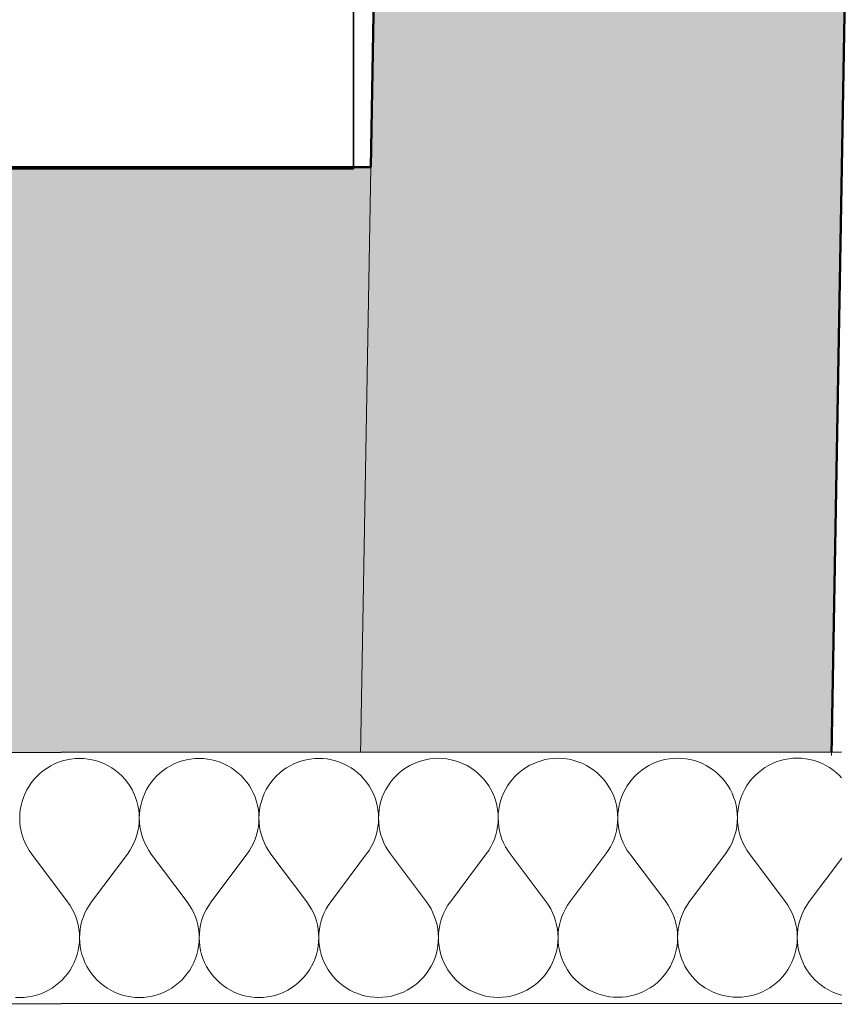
# Model space of a CAD drawing. Header units: millimetres. Extents: x -25972 to 4516, y -2839 to 20217.
# Tile 21 of 114: x -16533 to -16009, y 191 to 819. Entities that reach past the tile are written whole.
import ezdxf

# ---------------------------------------------------------------- set-up
doc = ezdxf.new("R2010")
doc.units = ezdxf.units.MM
doc.header["$MEASUREMENT"] = 0
doc.linetypes.add('Wipeout_Contour', pattern=[1000, 0, -1000])
for name, color, linetype in [('7._POHLED ZÁPADNÍ_1_2D prvky - obecné', 7, 'Continuous'), ('7._POHLED ZÁPADNÍ_1_3D prvky fasada nove', 7, 'Continuous'), ('7._POHLED ZÁPADNÍ_1_Konstrukce - nosné', 7, 'Continuous'), ('7._POHLED ZÁPADNÍ_1_Nové_Konstrukce - nosné', 7, 'Continuous'), ('7._POHLED ZÁPADNÍ_1_Nové_Výplně – Řezové', 7, 'Continuous'), ('7._POHLED ZÁPADNÍ_1_TZB - elektroinstalace', 7, 'Continuous'), ('7._POHLED ZÁPADNÍ_1_Výplně – Řezové', 7, 'Continuous')]:
    doc.layers.add(name, color=color, linetype=linetype)

# ---------------------------------------------------------------- blocks, each defined once
blk = doc.blocks.new('*X15', base_point=(-26739.77, -6860.77))
at = {"layer": '7._POHLED ZÁPADNÍ_1_Nové_Výplně – Řezové', "color": 21, "linetype": 'Continuous', "lineweight": 20, "true_color": 0xffaaaa}
for p, q in [((-16508.72, 345.42), (-16511.24, 344.38)), ((-16506.14, 346.28), (-16508.72, 345.42)), ((-16503.51, 346.96), (-16506.14, 346.28)), ((-16500.83, 347.44), (-16503.51, 346.96)), ((-16498.13, 347.73), (-16500.83, 347.44)), ((-16495.41, 347.83), (-16498.13, 347.73)), ((-16492.69, 347.73), (-16495.41, 347.83)), ((-16489.98, 347.45), (-16492.69, 347.73)), ((-16487.31, 346.96), (-16489.98, 347.45)), ((-16484.67, 346.29), (-16487.31, 346.96)), ((-16482.09, 345.43), (-16484.67, 346.29)), ((-16479.57, 344.39), (-16482.09, 345.43)), ((-16432.53, 345.46), (-16435.05, 344.41)), ((-16429.95, 346.32), (-16432.53, 345.46)), ((-16427.32, 346.99), (-16429.95, 346.32)), ((-16424.64, 347.48), (-16427.32, 346.99)), ((-16421.94, 347.77), (-16424.64, 347.48)), ((-16419.22, 347.87), (-16421.94, 347.77)), ((-16416.5, 347.77), (-16419.22, 347.87)), ((-16413.79, 347.48), (-16416.5, 347.77)), ((-16411.12, 347), (-16413.79, 347.48)), ((-16408.48, 346.33), (-16411.12, 347)), ((-16405.9, 345.47), (-16408.48, 346.33)), ((-16403.38, 344.43), (-16405.9, 345.47)), ((-16356.34, 345.49), (-16358.86, 344.45)), ((-16353.76, 346.35), (-16356.34, 345.49)), ((-16351.13, 347.03), (-16353.76, 346.35)), ((-16348.45, 347.51), (-16351.13, 347.03)), ((-16345.74, 347.81), (-16348.45, 347.51)), ((-16343.03, 347.9), (-16345.74, 347.81)), ((-16340.31, 347.81), (-16343.03, 347.9)), ((-16337.6, 347.52), (-16340.31, 347.81)), ((-16334.92, 347.04), (-16337.6, 347.52)), ((-16332.29, 346.36), (-16334.92, 347.04)), ((-16329.71, 345.51), (-16332.29, 346.36)), ((-16327.19, 344.47), (-16329.71, 345.51)), ((-16280.15, 345.53), (-16282.67, 344.49)), ((-16277.57, 346.39), (-16280.15, 345.53)), ((-16274.94, 347.07), (-16277.57, 346.39)), ((-16272.26, 347.55), (-16274.94, 347.07)), ((-16269.55, 347.84), (-16272.26, 347.55)), ((-16266.84, 347.94), (-16269.55, 347.84)), ((-16264.12, 347.84), (-16266.84, 347.94)), ((-16261.41, 347.55), (-16264.12, 347.84)), ((-16258.73, 347.07), (-16261.41, 347.55)), ((-16256.1, 346.4), (-16258.73, 347.07)), ((-16253.52, 345.54), (-16256.1, 346.4)), ((-16251, 344.5), (-16253.52, 345.54)), ((-16203.96, 345.57), (-16206.47, 344.52)), ((-16201.38, 346.43), (-16203.96, 345.57)), ((-16198.75, 347.1), (-16201.38, 346.43)), ((-16196.07, 347.59), (-16198.75, 347.1)), ((-16193.36, 347.88), (-16196.07, 347.59)), ((-16190.65, 347.98), (-16193.36, 347.88)), ((-16187.93, 347.88), (-16190.65, 347.98)), ((-16185.22, 347.59), (-16187.93, 347.88)), ((-16182.54, 347.11), (-16185.22, 347.59)), ((-16179.91, 346.44), (-16182.54, 347.11)), ((-16177.33, 345.58), (-16179.91, 346.44)), ((-16174.81, 344.54), (-16177.33, 345.58)), ((-16127.77, 345.6), (-16130.28, 344.56)), ((-16125.19, 346.46), (-16127.77, 345.6)), ((-16122.56, 347.14), (-16125.19, 346.46)), ((-16119.88, 347.62), (-16122.56, 347.14)), ((-16117.17, 347.92), (-16119.88, 347.62)), ((-16114.45, 348.01), (-16117.17, 347.92)), ((-16111.74, 347.92), (-16114.45, 348.01)), ((-16109.03, 347.63), (-16111.74, 347.92)), ((-16106.35, 347.15), (-16109.03, 347.63)), ((-16103.72, 346.47), (-16106.35, 347.15)), ((-16101.14, 345.62), (-16103.72, 346.47)), ((-16098.62, 344.58), (-16101.14, 345.62)), ((-16051.58, 345.64), (-16054.09, 344.6)), ((-16049, 346.5), (-16051.58, 345.64)), ((-16046.36, 347.17), (-16049, 346.5)), ((-16043.69, 347.66), (-16046.36, 347.17)), ((-16040.98, 347.95), (-16043.69, 347.66)), ((-16038.26, 348.05), (-16040.98, 347.95)), ((-16035.55, 347.95), (-16038.26, 348.05)), ((-16032.84, 347.66), (-16035.55, 347.95)), ((-16030.16, 347.18), (-16032.84, 347.66)), ((-16027.53, 346.51), (-16030.16, 347.18)), ((-16024.94, 345.65), (-16027.53, 346.51)), ((-16022.43, 344.61), (-16024.94, 345.65)), ((-16518.24, 340.22), (-16520.36, 338.51)), ((-16516.01, 341.77), (-16518.24, 340.22)), ((-16513.67, 343.16), (-16516.01, 341.77)), ((-16511.24, 344.38), (-16513.67, 343.16)), ((-16477.14, 343.18), (-16479.57, 344.39)), ((-16474.8, 341.79), (-16477.14, 343.18)), ((-16472.57, 340.24), (-16474.8, 341.79)), ((-16470.45, 338.53), (-16472.57, 340.24)), ((-16442.05, 340.25), (-16444.17, 338.54)), ((-16439.82, 341.81), (-16442.05, 340.25)), ((-16437.48, 343.19), (-16439.82, 341.81)), ((-16435.05, 344.41), (-16437.48, 343.19)), ((-16400.95, 343.21), (-16403.38, 344.43)), ((-16398.61, 341.82), (-16400.95, 343.21)), ((-16396.38, 340.27), (-16398.61, 341.82)), ((-16394.26, 338.57), (-16396.38, 340.27)), ((-16365.86, 340.29), (-16367.98, 338.58)), ((-16363.63, 341.84), (-16365.86, 340.29)), ((-16361.29, 343.23), (-16363.63, 341.84)), ((-16358.86, 344.45), (-16361.29, 343.23)), ((-16324.76, 343.25), (-16327.19, 344.47)), ((-16322.42, 341.86), (-16324.76, 343.25)), ((-16320.18, 340.31), (-16322.42, 341.86)), ((-16318.07, 338.6), (-16320.18, 340.31)), ((-16289.67, 340.32), (-16291.79, 338.62)), ((-16287.44, 341.88), (-16289.67, 340.32)), ((-16285.1, 343.27), (-16287.44, 341.88)), ((-16282.67, 344.49), (-16285.1, 343.27)), ((-16248.57, 343.29), (-16251, 344.5)), ((-16246.23, 341.9), (-16248.57, 343.29)), ((-16243.99, 340.35), (-16246.23, 341.9)), ((-16241.88, 338.64), (-16243.99, 340.35)), ((-16213.48, 340.36), (-16215.6, 338.65)), ((-16211.25, 341.91), (-16213.48, 340.36)), ((-16208.91, 343.3), (-16211.25, 341.91)), ((-16206.47, 344.52), (-16208.91, 343.3)), ((-16172.38, 343.32), (-16174.81, 344.54)), ((-16170.04, 341.93), (-16172.38, 343.32)), ((-16167.8, 340.38), (-16170.04, 341.93)), ((-16165.69, 338.68), (-16167.8, 340.38)), ((-16137.29, 340.4), (-16139.41, 338.69)), ((-16135.06, 341.95), (-16137.29, 340.4)), ((-16132.72, 343.34), (-16135.06, 341.95)), ((-16130.28, 344.56), (-16132.72, 343.34)), ((-16096.19, 343.36), (-16098.62, 344.58)), ((-16093.85, 341.97), (-16096.19, 343.36)), ((-16091.61, 340.42), (-16093.85, 341.97)), ((-16089.49, 338.71), (-16091.61, 340.42)), ((-16061.1, 340.43), (-16063.22, 338.73)), ((-16058.86, 341.99), (-16061.1, 340.43)), ((-16056.53, 343.38), (-16058.86, 341.99)), ((-16054.09, 344.6), (-16056.53, 343.38)), ((-16020, 343.4), (-16022.43, 344.61)), ((-16017.66, 342.01), (-16020, 343.4)), ((-16015.42, 340.46), (-16017.66, 342.01)), ((-16013.3, 338.75), (-16015.42, 340.46)), ((-16524.2, 334.66), (-16525.91, 332.54)), ((-16522.35, 336.65), (-16524.2, 334.66)), ((-16520.36, 338.51), (-16522.35, 336.65)), ((-16468.46, 336.68), (-16470.45, 338.53)), ((-16466.6, 334.69), (-16468.46, 336.68)), ((-16464.89, 332.57), (-16466.6, 334.69)), ((-16448.01, 334.7), (-16449.71, 332.58)), ((-16446.16, 336.69), (-16448.01, 334.7)), ((-16444.17, 338.54), (-16446.16, 336.69)), ((-16392.27, 336.71), (-16394.26, 338.57)), ((-16390.41, 334.72), (-16392.27, 336.71)), ((-16388.7, 332.6), (-16390.41, 334.72)), ((-16371.82, 334.73), (-16373.52, 332.61)), ((-16369.97, 336.72), (-16371.82, 334.73)), ((-16367.98, 338.58), (-16369.97, 336.72)), ((-16316.07, 336.75), (-16318.07, 338.6)), ((-16314.22, 334.76), (-16316.07, 336.75)), ((-16312.51, 332.64), (-16314.22, 334.76)), ((-16310.96, 330.41), (-16312.51, 332.64)), ((-16297.33, 332.65), (-16298.88, 330.41)), ((-16295.63, 334.77), (-16297.33, 332.65)), ((-16293.78, 336.76), (-16295.63, 334.77)), ((-16291.79, 338.62), (-16293.78, 336.76)), ((-16239.88, 336.79), (-16241.88, 338.64)), ((-16238.03, 334.8), (-16239.88, 336.79)), ((-16236.32, 332.68), (-16238.03, 334.8)), ((-16234.77, 330.44), (-16236.32, 332.68)), ((-16221.14, 332.69), (-16222.69, 330.45)), ((-16219.44, 334.8), (-16221.14, 332.69)), ((-16217.59, 336.8), (-16219.44, 334.8)), ((-16215.6, 338.65), (-16217.59, 336.8)), ((-16163.69, 336.82), (-16165.69, 338.68)), ((-16161.84, 334.83), (-16163.69, 336.82)), ((-16160.13, 332.71), (-16161.84, 334.83)), ((-16158.58, 330.48), (-16160.13, 332.71)), ((-16144.95, 332.72), (-16146.5, 330.49)), ((-16143.25, 334.84), (-16144.95, 332.72)), ((-16141.4, 336.83), (-16143.25, 334.84)), ((-16139.41, 338.69), (-16141.4, 336.83)), ((-16087.5, 336.86), (-16089.49, 338.71)), ((-16085.65, 334.87), (-16087.5, 336.86)), ((-16083.94, 332.75), (-16085.65, 334.87)), ((-16082.39, 330.52), (-16083.94, 332.75)), ((-16068.76, 332.76), (-16070.31, 330.52)), ((-16067.06, 334.88), (-16068.76, 332.76)), ((-16065.2, 336.87), (-16067.06, 334.88)), ((-16063.22, 338.73), (-16065.2, 336.87)), ((-16011.31, 336.9), (-16013.3, 338.75)), ((-16009.95, 335.43), (-16011.31, 336.9)), ((-16528.84, 327.96), (-16530.06, 325.53)), ((-16527.45, 330.3), (-16528.84, 327.96)), ((-16525.91, 332.54), (-16527.45, 330.3)), ((-16463.34, 330.33), (-16464.89, 332.57)), ((-16461.95, 327.99), (-16463.34, 330.33)), ((-16460.74, 325.56), (-16461.95, 327.99)), ((-16452.65, 328), (-16453.87, 325.56)), ((-16451.26, 330.34), (-16452.65, 328)), ((-16449.71, 332.58), (-16451.26, 330.34)), ((-16387.15, 330.37), (-16388.7, 332.6)), ((-16385.76, 328.03), (-16387.15, 330.37)), ((-16384.55, 325.6), (-16385.76, 328.03)), ((-16376.46, 328.03), (-16377.68, 325.6)), ((-16375.07, 330.38), (-16376.46, 328.03)), ((-16373.52, 332.61), (-16375.07, 330.38)), ((-16309.57, 328.07), (-16310.96, 330.41)), ((-16308.36, 325.63), (-16309.57, 328.07)), ((-16300.27, 328.07), (-16301.48, 325.64)), ((-16298.88, 330.41), (-16300.27, 328.07)), ((-16233.38, 328.1), (-16234.77, 330.44)), ((-16232.16, 325.67), (-16233.38, 328.1)), ((-16224.08, 328.11), (-16225.29, 325.67)), ((-16222.69, 330.45), (-16224.08, 328.11)), ((-16157.19, 328.14), (-16158.58, 330.48)), ((-16155.97, 325.71), (-16157.19, 328.14)), ((-16147.89, 328.14), (-16149.1, 325.71)), ((-16146.5, 330.49), (-16147.89, 328.14)), ((-16081, 328.18), (-16082.39, 330.52)), ((-16079.78, 325.74), (-16081, 328.18)), ((-16071.7, 328.18), (-16072.91, 325.75)), ((-16070.31, 330.52), (-16071.7, 328.18)), ((-16531.95, 320.43), (-16532.62, 317.79)), ((-16531.09, 323.01), (-16531.95, 320.43)), ((-16530.06, 325.53), (-16531.09, 323.01)), ((-16459.7, 323.05), (-16460.74, 325.56)), ((-16458.84, 320.47), (-16459.7, 323.05)), ((-16458.16, 317.83), (-16458.84, 320.47)), ((-16455.76, 320.47), (-16456.43, 317.83)), ((-16454.9, 323.05), (-16455.76, 320.47)), ((-16453.87, 325.56), (-16454.9, 323.05)), ((-16383.5, 323.08), (-16384.55, 325.6)), ((-16382.65, 320.5), (-16383.5, 323.08)), ((-16381.97, 317.87), (-16382.65, 320.5)), ((-16379.57, 320.5), (-16380.24, 317.87)), ((-16378.71, 323.09), (-16379.57, 320.5)), ((-16377.68, 325.6), (-16378.71, 323.09)), ((-16307.31, 323.12), (-16308.36, 325.63)), ((-16306.46, 320.54), (-16307.31, 323.12)), ((-16305.78, 317.9), (-16306.46, 320.54)), ((-16303.38, 320.54), (-16304.05, 317.9)), ((-16302.52, 323.12), (-16303.38, 320.54)), ((-16301.48, 325.64), (-16302.52, 323.12)), ((-16231.12, 323.16), (-16232.16, 325.67)), ((-16230.26, 320.58), (-16231.12, 323.16)), ((-16229.59, 317.94), (-16230.26, 320.58)), ((-16227.19, 320.58), (-16227.86, 317.94)), ((-16226.33, 323.16), (-16227.19, 320.58)), ((-16225.29, 325.67), (-16226.33, 323.16)), ((-16154.93, 323.19), (-16155.97, 325.71)), ((-16154.07, 320.61), (-16154.93, 323.19)), ((-16153.4, 317.98), (-16154.07, 320.61)), ((-16151, 320.61), (-16151.67, 317.98)), ((-16150.14, 323.2), (-16151, 320.61)), ((-16149.1, 325.71), (-16150.14, 323.2)), ((-16078.74, 323.23), (-16079.78, 325.74)), ((-16077.88, 320.65), (-16078.74, 323.23)), ((-16077.21, 318.01), (-16077.88, 320.65)), ((-16074.81, 320.65), (-16075.48, 318.01)), ((-16073.95, 323.23), (-16074.81, 320.65)), ((-16072.91, 325.75), (-16073.95, 323.23)), ((-16533.1, 315.12), (-16533.39, 312.41)), ((-16532.62, 317.79), (-16533.1, 315.12)), ((-16457.68, 315.15), (-16458.16, 317.83)), ((-16457.39, 312.45), (-16457.68, 315.15)), ((-16456.91, 315.15), (-16457.2, 312.45)), ((-16456.43, 317.83), (-16456.91, 315.15)), ((-16381.49, 315.19), (-16381.97, 317.87)), ((-16381.2, 312.48), (-16381.49, 315.19)), ((-16380.72, 315.19), (-16381.01, 312.48)), ((-16380.24, 317.87), (-16380.72, 315.19)), ((-16305.3, 315.23), (-16305.78, 317.9)), ((-16305.01, 312.52), (-16305.3, 315.23)), ((-16304.53, 315.23), (-16304.82, 312.52)), ((-16304.05, 317.9), (-16304.53, 315.23)), ((-16229.11, 315.26), (-16229.59, 317.94)), ((-16228.82, 312.56), (-16229.11, 315.26)), ((-16228.34, 315.26), (-16228.63, 312.56)), ((-16227.86, 317.94), (-16228.34, 315.26)), ((-16152.92, 315.3), (-16153.4, 317.98)), ((-16152.63, 312.59), (-16152.92, 315.3)), ((-16152.15, 315.3), (-16152.44, 312.59)), ((-16151.67, 317.98), (-16152.15, 315.3)), ((-16076.73, 315.34), (-16077.21, 318.01)), ((-16076.44, 312.63), (-16076.73, 315.34)), ((-16075.96, 315.34), (-16076.25, 312.63)), ((-16075.48, 318.01), (-16075.96, 315.34)), ((-16533.39, 312.41), (-16533.48, 309.69)), ((-16533.48, 309.69), (-16533.38, 306.97)), ((-16457.29, 309.73), (-16457.39, 312.45)), ((-16457.39, 307.01), (-16457.29, 309.73)), ((-16457.2, 312.45), (-16457.29, 309.73)), ((-16457.29, 309.73), (-16457.19, 307.01)), ((-16381.1, 309.77), (-16381.2, 312.48)), ((-16381.2, 307.05), (-16381.1, 309.77)), ((-16381.01, 312.48), (-16381.1, 309.77)), ((-16381.1, 309.77), (-16381, 307.05)), ((-16304.91, 309.8), (-16305.01, 312.52)), ((-16305.01, 307.08), (-16304.91, 309.8)), ((-16304.82, 312.52), (-16304.91, 309.8)), ((-16304.91, 309.8), (-16304.81, 307.08)), ((-16228.72, 309.84), (-16228.82, 312.56)), ((-16228.82, 307.12), (-16228.72, 309.84)), ((-16228.63, 312.56), (-16228.72, 309.84)), ((-16228.72, 309.84), (-16228.62, 307.12)), ((-16152.53, 309.88), (-16152.63, 312.59)), ((-16152.63, 307.16), (-16152.53, 309.88)), ((-16152.44, 312.59), (-16152.53, 309.88)), ((-16152.53, 309.88), (-16152.43, 307.16)), ((-16076.34, 309.91), (-16076.44, 312.63)), ((-16076.44, 307.19), (-16076.34, 309.91)), ((-16076.25, 312.63), (-16076.34, 309.91)), ((-16076.34, 309.91), (-16076.24, 307.19)), ((-16533.38, 306.97), (-16533.09, 304.27)), ((-16533.09, 304.27), (-16532.6, 301.59)), ((-16532.6, 301.59), (-16531.93, 298.96)), ((-16458.84, 298.99), (-16458.17, 301.63)), ((-16458.17, 301.63), (-16457.68, 304.31)), ((-16457.68, 304.31), (-16457.39, 307.01)), ((-16457.19, 307.01), (-16456.9, 304.31)), ((-16456.9, 304.31), (-16456.41, 301.63)), ((-16456.41, 301.63), (-16455.74, 298.99)), ((-16382.65, 299.03), (-16381.98, 301.66)), ((-16381.98, 301.66), (-16381.49, 304.34)), ((-16381.49, 304.34), (-16381.2, 307.05)), ((-16381, 307.05), (-16380.71, 304.34)), ((-16380.71, 304.34), (-16380.22, 301.67)), ((-16380.22, 301.67), (-16379.55, 299.03)), ((-16306.46, 299.07), (-16305.79, 301.7)), ((-16305.79, 301.7), (-16305.3, 304.38)), ((-16305.3, 304.38), (-16305.01, 307.08)), ((-16304.81, 307.08), (-16304.52, 304.38)), ((-16304.52, 304.38), (-16304.03, 301.7)), ((-16304.03, 301.7), (-16303.36, 299.07)), ((-16230.27, 299.1), (-16229.59, 301.74)), ((-16229.59, 301.74), (-16229.11, 304.42)), ((-16229.11, 304.42), (-16228.82, 307.12)), ((-16228.62, 307.12), (-16228.33, 304.42)), ((-16228.33, 304.42), (-16227.84, 301.74)), ((-16227.84, 301.74), (-16227.17, 299.1)), ((-16154.08, 299.14), (-16153.4, 301.77)), ((-16153.4, 301.77), (-16152.92, 304.45)), ((-16152.92, 304.45), (-16152.63, 307.16)), ((-16152.43, 307.16), (-16152.14, 304.45)), ((-16152.14, 304.45), (-16151.65, 301.78)), ((-16151.65, 301.78), (-16150.98, 299.14)), ((-16077.89, 299.18), (-16077.21, 301.81)), ((-16077.21, 301.81), (-16076.73, 304.49)), ((-16076.73, 304.49), (-16076.44, 307.19)), ((-16076.24, 307.19), (-16075.95, 304.49)), ((-16075.95, 304.49), (-16075.46, 301.81)), ((-16075.46, 301.81), (-16074.78, 299.18)), ((-16531.93, 298.96), (-16531.07, 296.38)), ((-16531.07, 296.38), (-16530.02, 293.87)), ((-16460.74, 293.9), (-16459.7, 296.41)), ((-16459.7, 296.41), (-16458.84, 298.99)), ((-16455.74, 298.99), (-16454.87, 296.41)), ((-16454.87, 296.41), (-16453.83, 293.9)), ((-16384.55, 293.93), (-16383.51, 296.45)), ((-16383.51, 296.45), (-16382.65, 299.03)), ((-16379.55, 299.03), (-16378.68, 296.45)), ((-16378.68, 296.45), (-16377.64, 293.94)), ((-16308.36, 293.97), (-16307.32, 296.48)), ((-16307.32, 296.48), (-16306.46, 299.07)), ((-16303.36, 299.07), (-16302.49, 296.49)), ((-16302.49, 296.49), (-16301.45, 293.97)), ((-16232.17, 294.01), (-16231.13, 296.52)), ((-16231.13, 296.52), (-16230.27, 299.1)), ((-16227.17, 299.1), (-16226.3, 296.52)), ((-16226.3, 296.52), (-16225.26, 294.01)), ((-16155.98, 294.04), (-16154.94, 296.56)), ((-16154.94, 296.56), (-16154.08, 299.14)), ((-16150.98, 299.14), (-16150.11, 296.56)), ((-16150.11, 296.56), (-16149.07, 294.05)), ((-16079.79, 294.08), (-16078.75, 296.59)), ((-16078.75, 296.59), (-16077.89, 299.18)), ((-16074.78, 299.18), (-16073.92, 296.6)), ((-16073.92, 296.6), (-16072.88, 294.08)), ((-16530.02, 293.87), (-16528.8, 291.43)), ((-16528.8, 291.43), (-16527.41, 289.1)), ((-16527.41, 289.1), (-16525.85, 286.86)), ((-16464.9, 286.89), (-16463.35, 289.13)), ((-16463.35, 289.13), (-16461.96, 291.47)), ((-16461.96, 291.47), (-16460.74, 293.9)), ((-16453.83, 293.9), (-16452.61, 291.47)), ((-16452.61, 291.47), (-16451.22, 289.13)), ((-16451.22, 289.13), (-16449.66, 286.9)), ((-16388.71, 286.93), (-16387.16, 289.16)), ((-16387.16, 289.16), (-16385.77, 291.5)), ((-16385.77, 291.5), (-16384.55, 293.93)), ((-16377.64, 293.94), (-16376.42, 291.51)), ((-16376.42, 291.51), (-16375.03, 289.17)), ((-16375.03, 289.17), (-16373.47, 286.94)), ((-16312.52, 286.97), (-16310.97, 289.2)), ((-16310.97, 289.2), (-16309.58, 291.54)), ((-16309.58, 291.54), (-16308.36, 293.97)), ((-16301.45, 293.97), (-16300.23, 291.54)), ((-16300.23, 291.54), (-16298.84, 289.21)), ((-16298.84, 289.21), (-16297.28, 286.97)), ((-16236.33, 287), (-16234.78, 289.24)), ((-16234.78, 289.24), (-16233.39, 291.58)), ((-16233.39, 291.58), (-16232.17, 294.01)), ((-16225.26, 294.01), (-16224.04, 291.58)), ((-16224.04, 291.58), (-16222.65, 289.24)), ((-16222.65, 289.24), (-16221.09, 287.01)), ((-16160.14, 287.04), (-16158.59, 289.27)), ((-16158.59, 289.27), (-16157.2, 291.61)), ((-16157.2, 291.61), (-16155.98, 294.04)), ((-16149.07, 294.05), (-16147.85, 291.62)), ((-16147.85, 291.62), (-16146.46, 289.28)), ((-16146.46, 289.28), (-16144.9, 287.05)), ((-16083.95, 287.08), (-16082.4, 289.31)), ((-16082.4, 289.31), (-16081.01, 291.65)), ((-16081.01, 291.65), (-16079.79, 294.08)), ((-16072.88, 294.08), (-16071.66, 291.65)), ((-16071.66, 291.65), (-16070.27, 289.32)), ((-16070.27, 289.32), (-16068.71, 287.08)), ((-16525.85, 286.86), (-16502.98, 256.4)), ((-16464.9, 286.89), (-16487.74, 256.41)), ((-16449.66, 286.9), (-16426.79, 256.43)), ((-16388.71, 286.93), (-16411.55, 256.44)), ((-16373.47, 286.94), (-16350.6, 256.47)), ((-16312.52, 286.97), (-16335.36, 256.48)), ((-16297.28, 286.97), (-16274.41, 256.51)), ((-16236.33, 287), (-16259.17, 256.52)), ((-16221.09, 287.01), (-16198.22, 256.54)), ((-16160.14, 287.04), (-16182.98, 256.55)), ((-16144.9, 287.05), (-16122.03, 256.58)), ((-16083.95, 287.08), (-16106.79, 256.59)), ((-16068.71, 287.08), (-16045.84, 256.62)), ((-16009.93, 284.22), (-16030.6, 256.63)), ((-16501.43, 254.17), (-16502.98, 256.4)), ((-16500.04, 251.83), (-16501.43, 254.17)), ((-16498.82, 249.4), (-16500.04, 251.83)), ((-16490.69, 251.83), (-16491.9, 249.4)), ((-16489.3, 254.17), (-16490.69, 251.83)), ((-16487.74, 256.41), (-16489.3, 254.17)), ((-16425.24, 254.2), (-16426.79, 256.43)), ((-16423.85, 251.86), (-16425.24, 254.2)), ((-16422.62, 249.43), (-16423.85, 251.86)), ((-16414.5, 251.87), (-16415.71, 249.44)), ((-16413.11, 254.21), (-16414.5, 251.87)), ((-16411.55, 256.44), (-16413.11, 254.21)), ((-16349.05, 254.24), (-16350.6, 256.47)), ((-16347.66, 251.9), (-16349.05, 254.24)), ((-16346.43, 249.47), (-16347.66, 251.9)), ((-16338.3, 251.91), (-16339.52, 249.47)), ((-16336.92, 254.24), (-16338.3, 251.91)), ((-16335.36, 256.48), (-16336.92, 254.24)), ((-16272.86, 254.28), (-16274.41, 256.51)), ((-16271.46, 251.94), (-16272.86, 254.28)), ((-16270.24, 249.51), (-16271.46, 251.94)), ((-16262.11, 251.94), (-16263.33, 249.51)), ((-16260.73, 254.28), (-16262.11, 251.94)), ((-16259.17, 256.52), (-16260.73, 254.28)), ((-16196.67, 254.31), (-16198.22, 256.54)), ((-16195.27, 251.97), (-16196.67, 254.31)), ((-16194.05, 249.54), (-16195.27, 251.97)), ((-16185.92, 251.98), (-16187.14, 249.55)), ((-16184.53, 254.32), (-16185.92, 251.98)), ((-16182.98, 256.55), (-16184.53, 254.32)), ((-16120.48, 254.35), (-16122.03, 256.58)), ((-16119.08, 252.01), (-16120.48, 254.35)), ((-16117.86, 249.58), (-16119.08, 252.01)), ((-16109.73, 252.02), (-16110.95, 249.58)), ((-16108.34, 254.35), (-16109.73, 252.02)), ((-16106.79, 256.59), (-16108.34, 254.35)), ((-16044.28, 254.39), (-16045.84, 256.62)), ((-16042.89, 252.05), (-16044.28, 254.39)), ((-16041.67, 249.62), (-16042.89, 252.05)), ((-16033.54, 252.05), (-16034.76, 249.62)), ((-16032.15, 254.39), (-16033.54, 252.05)), ((-16030.6, 256.63), (-16032.15, 254.39)), ((-16497.77, 246.88), (-16498.82, 249.4)), ((-16496.91, 244.3), (-16497.77, 246.88)), ((-16492.95, 246.89), (-16493.81, 244.31)), ((-16491.9, 249.4), (-16492.95, 246.89)), ((-16421.58, 246.92), (-16422.62, 249.43)), ((-16420.72, 244.34), (-16421.58, 246.92)), ((-16416.76, 246.92), (-16417.62, 244.34)), ((-16415.71, 249.44), (-16416.76, 246.92)), ((-16345.39, 246.96), (-16346.43, 249.47)), ((-16344.53, 244.38), (-16345.39, 246.96)), ((-16340.57, 246.96), (-16341.43, 244.38)), ((-16339.52, 249.47), (-16340.57, 246.96)), ((-16269.2, 246.99), (-16270.24, 249.51)), ((-16268.34, 244.41), (-16269.2, 246.99)), ((-16264.37, 247), (-16265.23, 244.42)), ((-16263.33, 249.51), (-16264.37, 247)), ((-16193.01, 247.03), (-16194.05, 249.54)), ((-16192.15, 244.45), (-16193.01, 247.03)), ((-16188.18, 247.03), (-16189.04, 244.45)), ((-16187.14, 249.55), (-16188.18, 247.03)), ((-16116.82, 247.07), (-16117.86, 249.58)), ((-16115.96, 244.49), (-16116.82, 247.07)), ((-16111.99, 247.07), (-16112.85, 244.49)), ((-16110.95, 249.58), (-16111.99, 247.07)), ((-16040.63, 247.1), (-16041.67, 249.62)), ((-16039.77, 244.52), (-16040.63, 247.1)), ((-16035.8, 247.11), (-16036.66, 244.53)), ((-16034.76, 249.62), (-16035.8, 247.11)), ((-16496.23, 241.67), (-16496.91, 244.3)), ((-16495.75, 238.99), (-16496.23, 241.67)), ((-16495.45, 236.29), (-16495.75, 238.99)), ((-16494.96, 238.99), (-16495.25, 236.29)), ((-16494.48, 241.67), (-16494.96, 238.99)), ((-16493.81, 244.31), (-16494.48, 241.67)), ((-16420.04, 241.71), (-16420.72, 244.34)), ((-16419.56, 239.03), (-16420.04, 241.71)), ((-16419.26, 236.32), (-16419.56, 239.03)), ((-16418.77, 239.03), (-16419.06, 236.32)), ((-16418.29, 241.71), (-16418.77, 239.03)), ((-16417.62, 244.34), (-16418.29, 241.71)), ((-16343.85, 241.74), (-16344.53, 244.38)), ((-16343.37, 239.07), (-16343.85, 241.74)), ((-16343.07, 236.36), (-16343.37, 239.07)), ((-16342.58, 239.07), (-16342.87, 236.36)), ((-16342.1, 241.74), (-16342.58, 239.07)), ((-16341.43, 244.38), (-16342.1, 241.74)), ((-16267.66, 241.78), (-16268.34, 244.41)), ((-16267.17, 239.1), (-16267.66, 241.78)), ((-16266.88, 236.4), (-16267.17, 239.1)), ((-16266.39, 239.1), (-16266.68, 236.4)), ((-16265.91, 241.78), (-16266.39, 239.1)), ((-16265.23, 244.42), (-16265.91, 241.78)), ((-16191.47, 241.82), (-16192.15, 244.45)), ((-16190.98, 239.14), (-16191.47, 241.82)), ((-16190.69, 236.43), (-16190.98, 239.14)), ((-16190.2, 239.14), (-16190.49, 236.43)), ((-16189.72, 241.82), (-16190.2, 239.14)), ((-16189.04, 244.45), (-16189.72, 241.82)), ((-16115.28, 241.85), (-16115.96, 244.49)), ((-16114.79, 239.18), (-16115.28, 241.85)), ((-16114.5, 236.47), (-16114.79, 239.18)), ((-16114.01, 239.18), (-16114.3, 236.47)), ((-16113.53, 241.85), (-16114.01, 239.18)), ((-16112.85, 244.49), (-16113.53, 241.85)), ((-16039.09, 241.89), (-16039.77, 244.52)), ((-16038.6, 239.21), (-16039.09, 241.89)), ((-16038.31, 236.51), (-16038.6, 239.21)), ((-16037.82, 239.21), (-16038.11, 236.51)), ((-16037.34, 241.89), (-16037.82, 239.21)), ((-16036.66, 244.53), (-16037.34, 241.89)), ((-16495.35, 233.57), (-16495.45, 236.29)), ((-16495.45, 230.85), (-16495.35, 233.57)), ((-16495.25, 236.29), (-16495.35, 233.57)), ((-16495.35, 233.57), (-16495.26, 230.85)), ((-16419.16, 233.61), (-16419.26, 236.32)), ((-16419.26, 230.89), (-16419.16, 233.61)), ((-16419.06, 236.32), (-16419.16, 233.61)), ((-16419.16, 233.61), (-16419.06, 230.89)), ((-16342.97, 233.64), (-16343.07, 236.36)), ((-16343.07, 230.92), (-16342.97, 233.64)), ((-16342.87, 236.36), (-16342.97, 233.64)), ((-16342.97, 233.64), (-16342.87, 230.92)), ((-16266.78, 233.68), (-16266.88, 236.4)), ((-16266.87, 230.96), (-16266.78, 233.68)), ((-16266.68, 236.4), (-16266.78, 233.68)), ((-16266.78, 233.68), (-16266.68, 230.96)), ((-16190.59, 233.72), (-16190.69, 236.43)), ((-16190.68, 231), (-16190.59, 233.72)), ((-16190.49, 236.43), (-16190.59, 233.72)), ((-16190.59, 233.72), (-16190.49, 231)), ((-16114.4, 233.75), (-16114.5, 236.47)), ((-16114.49, 231.03), (-16114.4, 233.75)), ((-16114.3, 236.47), (-16114.4, 233.75)), ((-16114.4, 233.75), (-16114.3, 231.03)), ((-16038.21, 233.79), (-16038.31, 236.51)), ((-16038.3, 231.07), (-16038.21, 233.79)), ((-16038.11, 236.51), (-16038.21, 233.79)), ((-16038.21, 233.79), (-16038.11, 231.07)), ((-16496.21, 225.47), (-16495.73, 228.15)), ((-16495.73, 228.15), (-16495.45, 230.85)), ((-16495.26, 230.85), (-16494.96, 228.15)), ((-16494.96, 228.15), (-16494.48, 225.47)), ((-16420.02, 225.5), (-16419.54, 228.18)), ((-16419.54, 228.18), (-16419.26, 230.89)), ((-16419.06, 230.89), (-16418.77, 228.18)), ((-16418.77, 228.18), (-16418.29, 225.5)), ((-16343.83, 225.54), (-16343.35, 228.22)), ((-16343.35, 228.22), (-16343.07, 230.92)), ((-16342.87, 230.92), (-16342.58, 228.22)), ((-16342.58, 228.22), (-16342.1, 225.54)), ((-16267.64, 225.58), (-16267.16, 228.25)), ((-16267.16, 228.25), (-16266.87, 230.96)), ((-16266.68, 230.96), (-16266.39, 228.26)), ((-16266.39, 228.26), (-16265.91, 225.58)), ((-16191.45, 225.61), (-16190.97, 228.29)), ((-16190.97, 228.29), (-16190.68, 231)), ((-16190.49, 231), (-16190.2, 228.29)), ((-16190.2, 228.29), (-16189.72, 225.61)), ((-16115.26, 225.65), (-16114.78, 228.33)), ((-16114.78, 228.33), (-16114.49, 231.03)), ((-16114.3, 231.03), (-16114.01, 228.33)), ((-16114.01, 228.33), (-16113.53, 225.65)), ((-16039.07, 225.69), (-16038.59, 228.36)), ((-16038.59, 228.36), (-16038.3, 231.07)), ((-16038.11, 231.07), (-16037.82, 228.37)), ((-16037.82, 228.37), (-16037.34, 225.69)), ((-16498.78, 217.73), (-16497.74, 220.25)), ((-16497.74, 220.25), (-16496.88, 222.83)), ((-16496.88, 222.83), (-16496.21, 225.47)), ((-16494.48, 225.47), (-16493.81, 222.83)), ((-16493.81, 222.83), (-16492.95, 220.25)), ((-16492.95, 220.25), (-16491.91, 217.74)), ((-16422.59, 217.77), (-16421.55, 220.29)), ((-16421.55, 220.29), (-16420.69, 222.87)), ((-16420.69, 222.87), (-16420.02, 225.5)), ((-16418.29, 225.5), (-16417.62, 222.87)), ((-16417.62, 222.87), (-16416.76, 220.29)), ((-16416.76, 220.29), (-16415.72, 217.77)), ((-16346.4, 217.81), (-16345.36, 220.32)), ((-16345.36, 220.32), (-16344.5, 222.9)), ((-16344.5, 222.9), (-16343.83, 225.54)), ((-16342.1, 225.54), (-16341.43, 222.91)), ((-16341.43, 222.91), (-16340.57, 220.32)), ((-16340.57, 220.32), (-16339.53, 217.81)), ((-16270.21, 217.84), (-16269.17, 220.36)), ((-16269.17, 220.36), (-16268.31, 222.94)), ((-16268.31, 222.94), (-16267.64, 225.58)), ((-16265.91, 225.58), (-16265.24, 222.94)), ((-16265.24, 222.94), (-16264.38, 220.36)), ((-16264.38, 220.36), (-16263.34, 217.85)), ((-16194.02, 217.88), (-16192.98, 220.39)), ((-16192.98, 220.39), (-16192.12, 222.98)), ((-16192.12, 222.98), (-16191.45, 225.61)), ((-16189.72, 225.61), (-16189.05, 222.98)), ((-16189.05, 222.98), (-16188.19, 220.4)), ((-16188.19, 220.4), (-16187.15, 217.88)), ((-16117.83, 217.92), (-16116.79, 220.43)), ((-16116.79, 220.43), (-16115.93, 223.01)), ((-16115.93, 223.01), (-16115.26, 225.65)), ((-16113.53, 225.65), (-16112.86, 223.02)), ((-16112.86, 223.02), (-16112, 220.43)), ((-16112, 220.43), (-16110.96, 217.92)), ((-16041.64, 217.95), (-16040.6, 220.47)), ((-16040.6, 220.47), (-16039.74, 223.05)), ((-16039.74, 223.05), (-16039.07, 225.69)), ((-16037.34, 225.69), (-16036.67, 223.05)), ((-16036.67, 223.05), (-16035.81, 220.47)), ((-16035.81, 220.47), (-16034.77, 217.96)), ((-16501.38, 212.96), (-16500, 215.3)), ((-16500, 215.3), (-16498.78, 217.73)), ((-16491.91, 217.74), (-16490.69, 215.3)), ((-16490.69, 215.3), (-16489.3, 212.97)), ((-16425.19, 213), (-16423.8, 215.34)), ((-16423.8, 215.34), (-16422.59, 217.77)), ((-16415.72, 217.77), (-16414.5, 215.34)), ((-16414.5, 215.34), (-16413.11, 213)), ((-16349, 213.03), (-16347.61, 215.37)), ((-16347.61, 215.37), (-16346.4, 217.81)), ((-16339.53, 217.81), (-16338.31, 215.38)), ((-16338.31, 215.38), (-16336.92, 213.04)), ((-16272.81, 213.07), (-16271.42, 215.41)), ((-16271.42, 215.41), (-16270.21, 217.84)), ((-16263.34, 217.85), (-16262.12, 215.41)), ((-16262.12, 215.41), (-16260.73, 213.07)), ((-16196.62, 213.11), (-16195.23, 215.45)), ((-16195.23, 215.45), (-16194.02, 217.88)), ((-16187.15, 217.88), (-16185.93, 215.45)), ((-16185.93, 215.45), (-16184.54, 213.11)), ((-16120.43, 213.14), (-16119.04, 215.48)), ((-16119.04, 215.48), (-16117.83, 217.92)), ((-16110.96, 217.92), (-16109.74, 215.49)), ((-16109.74, 215.49), (-16108.35, 213.15)), ((-16044.24, 213.18), (-16042.85, 215.52)), ((-16042.85, 215.52), (-16041.64, 217.95)), ((-16034.77, 217.96), (-16033.55, 215.52)), ((-16033.55, 215.52), (-16032.16, 213.18)), ((-16506.49, 206.61), (-16504.64, 208.6)), ((-16504.64, 208.6), (-16502.93, 210.72)), ((-16502.93, 210.72), (-16501.38, 212.96)), ((-16489.3, 212.97), (-16487.75, 210.73)), ((-16487.75, 210.73), (-16486.04, 208.61)), ((-16486.04, 208.61), (-16484.19, 206.62)), ((-16430.3, 206.65), (-16428.45, 208.64)), ((-16428.45, 208.64), (-16426.74, 210.76)), ((-16426.74, 210.76), (-16425.19, 213)), ((-16413.11, 213), (-16411.56, 210.77)), ((-16411.56, 210.77), (-16409.85, 208.65)), ((-16409.85, 208.65), (-16408, 206.66)), ((-16354.11, 206.68), (-16352.26, 208.68)), ((-16352.26, 208.68), (-16350.55, 210.8)), ((-16350.55, 210.8), (-16349, 213.03)), ((-16336.92, 213.04), (-16335.37, 210.8)), ((-16335.37, 210.8), (-16333.66, 208.69)), ((-16333.66, 208.69), (-16331.81, 206.69)), ((-16277.92, 206.72), (-16276.06, 208.71)), ((-16276.06, 208.71), (-16274.36, 210.83)), ((-16274.36, 210.83), (-16272.81, 213.07)), ((-16260.73, 213.07), (-16259.18, 210.84)), ((-16259.18, 210.84), (-16257.47, 208.72)), ((-16257.47, 208.72), (-16255.62, 206.73)), ((-16201.73, 206.76), (-16199.87, 208.75)), ((-16199.87, 208.75), (-16198.17, 210.87)), ((-16198.17, 210.87), (-16196.62, 213.11)), ((-16184.54, 213.11), (-16182.99, 210.88)), ((-16182.99, 210.88), (-16181.28, 208.76)), ((-16181.28, 208.76), (-16179.43, 206.77)), ((-16125.54, 206.79), (-16123.68, 208.79)), ((-16123.68, 208.79), (-16121.98, 210.91)), ((-16121.98, 210.91), (-16120.43, 213.14)), ((-16108.35, 213.15), (-16106.8, 210.91)), ((-16106.8, 210.91), (-16105.09, 208.8)), ((-16105.09, 208.8), (-16103.24, 206.8)), ((-16049.35, 206.83), (-16047.49, 208.82)), ((-16047.49, 208.82), (-16045.79, 210.94)), ((-16045.79, 210.94), (-16044.24, 213.18)), ((-16032.16, 213.18), (-16030.61, 210.95)), ((-16030.61, 210.95), (-16028.9, 208.83)), ((-16028.9, 208.83), (-16027.05, 206.84)), ((-16515.17, 200.1), (-16512.83, 201.49)), ((-16512.83, 201.49), (-16510.6, 203.05)), ((-16510.6, 203.05), (-16508.48, 204.76)), ((-16508.48, 204.76), (-16506.49, 206.61)), ((-16484.19, 206.62), (-16482.2, 204.77)), ((-16482.2, 204.77), (-16480.08, 203.06)), ((-16480.08, 203.06), (-16477.84, 201.51)), ((-16477.84, 201.51), (-16475.5, 200.12)), ((-16438.98, 200.14), (-16436.64, 201.53)), ((-16436.64, 201.53), (-16434.4, 203.08)), ((-16434.4, 203.08), (-16432.29, 204.79)), ((-16432.29, 204.79), (-16430.3, 206.65)), ((-16408, 206.66), (-16406.01, 204.8)), ((-16406.01, 204.8), (-16403.89, 203.1)), ((-16403.89, 203.1), (-16401.65, 201.55)), ((-16401.65, 201.55), (-16399.31, 200.16)), ((-16362.79, 200.18), (-16360.45, 201.57)), ((-16360.45, 201.57), (-16358.21, 203.12)), ((-16358.21, 203.12), (-16356.1, 204.83)), ((-16356.1, 204.83), (-16354.11, 206.68)), ((-16331.81, 206.69), (-16329.82, 204.84)), ((-16329.82, 204.84), (-16327.7, 203.13)), ((-16327.7, 203.13), (-16325.46, 201.58)), ((-16325.46, 201.58), (-16323.12, 200.2)), ((-16286.6, 200.21), (-16284.26, 201.6)), ((-16284.26, 201.6), (-16282.02, 203.16)), ((-16282.02, 203.16), (-16279.91, 204.87)), ((-16279.91, 204.87), (-16277.92, 206.72)), ((-16255.62, 206.73), (-16253.63, 204.88)), ((-16253.63, 204.88), (-16251.51, 203.17)), ((-16251.51, 203.17), (-16249.27, 201.62)), ((-16249.27, 201.62), (-16246.93, 200.23)), ((-16210.41, 200.25), (-16208.07, 201.64)), ((-16208.07, 201.64), (-16205.83, 203.19)), ((-16205.83, 203.19), (-16203.72, 204.9)), ((-16203.72, 204.9), (-16201.73, 206.76)), ((-16179.43, 206.77), (-16177.44, 204.91)), ((-16177.44, 204.91), (-16175.32, 203.21)), ((-16175.32, 203.21), (-16173.08, 201.66)), ((-16173.08, 201.66), (-16170.74, 200.27)), ((-16134.22, 200.29), (-16131.88, 201.68)), ((-16131.88, 201.68), (-16129.64, 203.23)), ((-16129.64, 203.23), (-16127.53, 204.94)), ((-16127.53, 204.94), (-16125.54, 206.79)), ((-16103.24, 206.8), (-16101.25, 204.95)), ((-16101.25, 204.95), (-16099.13, 203.24)), ((-16099.13, 203.24), (-16096.89, 201.69)), ((-16096.89, 201.69), (-16094.55, 200.31)), ((-16058.02, 200.32), (-16055.69, 201.71)), ((-16055.69, 201.71), (-16053.45, 203.27)), ((-16053.45, 203.27), (-16051.34, 204.97)), ((-16051.34, 204.97), (-16049.35, 206.83)), ((-16027.05, 206.84), (-16025.06, 204.99)), ((-16025.06, 204.99), (-16022.94, 203.28)), ((-16022.94, 203.28), (-16020.7, 201.73)), ((-16020.7, 201.73), (-16018.36, 200.34)), ((-16536.15, 195.53), (-16533.43, 195.43)), ((-16533.43, 195.43), (-16530.71, 195.53)), ((-16530.71, 195.53), (-16528.01, 195.82)), ((-16528.01, 195.82), (-16525.33, 196.31)), ((-16525.33, 196.31), (-16522.69, 196.98)), ((-16522.69, 196.98), (-16520.11, 197.84)), ((-16520.11, 197.84), (-16517.6, 198.88)), ((-16517.6, 198.88), (-16515.17, 200.1)), ((-16475.5, 200.12), (-16473.07, 198.91)), ((-16473.07, 198.91), (-16470.56, 197.87)), ((-16470.56, 197.87), (-16467.98, 197.01)), ((-16467.98, 197.01), (-16465.34, 196.34)), ((-16465.34, 196.34), (-16462.66, 195.85)), ((-16462.66, 195.85), (-16459.96, 195.56)), ((-16459.96, 195.56), (-16457.24, 195.47)), ((-16457.24, 195.47), (-16454.52, 195.57)), ((-16454.52, 195.57), (-16451.82, 195.86)), ((-16451.82, 195.86), (-16449.14, 196.34)), ((-16449.14, 196.34), (-16446.5, 197.02)), ((-16446.5, 197.02), (-16443.92, 197.88)), ((-16443.92, 197.88), (-16441.41, 198.92)), ((-16441.41, 198.92), (-16438.98, 200.14)), ((-16399.31, 200.16), (-16396.88, 198.94)), ((-16396.88, 198.94), (-16394.37, 197.9)), ((-16394.37, 197.9), (-16391.79, 197.04)), ((-16391.79, 197.04), (-16389.15, 196.37)), ((-16389.15, 196.37), (-16386.47, 195.89)), ((-16386.47, 195.89), (-16383.77, 195.6)), ((-16383.77, 195.6), (-16381.05, 195.5)), ((-16381.05, 195.5), (-16378.33, 195.6)), ((-16378.33, 195.6), (-16375.62, 195.9)), ((-16375.62, 195.9), (-16372.95, 196.38)), ((-16372.95, 196.38), (-16370.31, 197.05)), ((-16370.31, 197.05), (-16367.73, 197.91)), ((-16367.73, 197.91), (-16365.22, 198.96)), ((-16365.22, 198.96), (-16362.79, 200.18)), ((-16323.12, 200.2), (-16320.69, 198.98)), ((-16320.69, 198.98), (-16318.18, 197.94)), ((-16318.18, 197.94), (-16315.6, 197.08)), ((-16315.6, 197.08), (-16312.96, 196.41)), ((-16312.96, 196.41), (-16310.28, 195.93)), ((-16310.28, 195.93), (-16307.58, 195.64)), ((-16307.58, 195.64), (-16304.86, 195.54)), ((-16304.86, 195.54), (-16302.14, 195.64)), ((-16302.14, 195.64), (-16299.43, 195.93)), ((-16299.43, 195.93), (-16296.76, 196.42)), ((-16296.76, 196.42), (-16294.12, 197.09)), ((-16294.12, 197.09), (-16291.54, 197.95)), ((-16291.54, 197.95), (-16289.03, 198.99)), ((-16289.03, 198.99), (-16286.6, 200.21)), ((-16246.93, 200.23), (-16244.5, 199.02)), ((-16244.5, 199.02), (-16241.99, 197.98)), ((-16241.99, 197.98), (-16239.4, 197.12)), ((-16239.4, 197.12), (-16236.77, 196.45)), ((-16236.77, 196.45), (-16234.09, 195.96)), ((-16234.09, 195.96), (-16231.39, 195.67)), ((-16231.39, 195.67), (-16228.67, 195.58)), ((-16228.67, 195.58), (-16225.95, 195.68)), ((-16225.95, 195.68), (-16223.24, 195.97)), ((-16223.24, 195.97), (-16220.57, 196.45)), ((-16220.57, 196.45), (-16217.93, 197.13)), ((-16217.93, 197.13), (-16215.35, 197.99)), ((-16215.35, 197.99), (-16212.84, 199.03)), ((-16212.84, 199.03), (-16210.41, 200.25)), ((-16170.74, 200.27), (-16168.31, 199.05)), ((-16168.31, 199.05), (-16165.8, 198.01)), ((-16165.8, 198.01), (-16163.21, 197.15)), ((-16163.21, 197.15), (-16160.58, 196.48)), ((-16160.58, 196.48), (-16157.9, 196)), ((-16157.9, 196), (-16155.2, 195.71)), ((-16155.2, 195.71), (-16152.48, 195.61)), ((-16152.48, 195.61), (-16149.76, 195.71)), ((-16149.76, 195.71), (-16147.05, 196)), ((-16147.05, 196), (-16144.38, 196.49)), ((-16144.38, 196.49), (-16141.74, 197.16)), ((-16141.74, 197.16), (-16139.16, 198.02)), ((-16139.16, 198.02), (-16136.65, 199.07)), ((-16136.65, 199.07), (-16134.22, 200.29)), ((-16094.55, 200.31), (-16092.12, 199.09)), ((-16092.12, 199.09), (-16089.61, 198.05)), ((-16089.61, 198.05), (-16087.02, 197.19)), ((-16087.02, 197.19), (-16084.39, 196.52)), ((-16084.39, 196.52), (-16081.71, 196.04)), ((-16081.71, 196.04), (-16079.01, 195.75)), ((-16079.01, 195.75), (-16076.29, 195.65)), ((-16076.29, 195.65), (-16073.57, 195.75)), ((-16073.57, 195.75), (-16070.86, 196.04)), ((-16070.86, 196.04), (-16068.19, 196.53)), ((-16068.19, 196.53), (-16065.55, 197.2)), ((-16065.55, 197.2), (-16062.97, 198.06)), ((-16062.97, 198.06), (-16060.46, 199.1)), ((-16060.46, 199.1), (-16058.02, 200.32)), ((-16018.36, 200.34), (-16015.93, 199.13)), ((-16015.93, 199.13), (-16013.42, 198.08)), ((-16013.42, 198.08), (-16010.83, 197.23)), ((-16010.83, 197.23), (-16009.88, 196.98))]:
    blk.add_line(p, q, dxfattribs=at)

msp = doc.modelspace()

# ---------------------------------------------------------------- hatches: boundary and pattern name
at = {"layer": '7._POHLED ZÁPADNÍ_1_Výplně – Řezové', "linetype": 'Continuous', "lineweight": 13}
for points in [[(-16009.88, 724.73), (-15961.45, 3502.18), (-16261.41, 3507.46), (-16309.93, 724.73)], [(-16309.93, 724.73), (-17501.17, 724.73), (-17501.17, 349.73), (-16316.47, 349.73)], [(-16316.47, 349.73), (-16016.42, 349.73), (-16309.93, 724.73)], [(-16009.88, 724.73), (-16309.93, 724.73), (-16016.42, 349.73)]]:
    msp.add_hatch(color=254, dxfattribs=at).paths.add_polyline_path(points)

# ---------------------------------------------------------------- linework, layer by layer
at = {"layer": '7._POHLED ZÁPADNÍ_1_2D prvky - obecné', "color": 8, "linetype": 'Continuous', "lineweight": 13}
msp.add_line((-16309.88, 724.73), (-16316.49, 349.73), dxfattribs=at)
at = {"layer": '7._POHLED ZÁPADNÍ_1_Konstrukce - nosné', "color": 7, "linetype": 'Continuous', "lineweight": 50, "flags": 128}
for points in [[(-16261.41, 3507.46), (-16309.93, 724.73)], [(-16009.88, 724.73), (-15961.45, 3502.18)], [(-16309.93, 724.73), (-17501.17, 724.73)], [(-16016.42, 349.73), (-16009.88, 724.73)], [(-17501.17, 349.73), (-16016.42, 349.73)]]:
    msp.add_lwpolyline(points, dxfattribs=at)
at = {"layer": '7._POHLED ZÁPADNÍ_1_TZB - elektroinstalace', "color": 92, "linetype": 'Continuous', "lineweight": 35, "true_color": 0x00d700, "flags": 128}
msp.add_lwpolyline([(-16570.97, 723.6), (-16320.97, 723.6), (-16320.97, 2473.6)], dxfattribs=at)

# ---------------------------------------------------------------- next in the draw order: wipeouts: each hides what was drawn before it
at = {"color": 254, "linetype": 'Wipeout_Contour', "lineweight": 0, "ltscale": 84535.907147}
msp.add_wipeout([(-16009.96, 351.87), (-17501.24, 351.16), (-17501.24, 341.16), (-17501.17, 191.16), (-16009.88, 191.87)], dxfattribs=at).dxf.layer = '7._POHLED ZÁPADNÍ_1_Nové_Výplně – Řezové'

# ---------------------------------------------------------------- next in the draw order: linework, layer by layer
at = {"layer": '7._POHLED ZÁPADNÍ_1_2D prvky - obecné', "color": 8, "linetype": 'Continuous', "lineweight": 13}
msp.add_line((-16007.7, 850.11), (-16016.49, 349.73), dxfattribs=at)
at = {"layer": '7._POHLED ZÁPADNÍ_1_Nové_Konstrukce - nosné', "color": 1, "linetype": 'Continuous', "lineweight": 25, "flags": 128}
for points in [[(-16009.96, 351.87), (-17501.24, 351.16)], [(-17501.17, 191.16), (-16009.88, 191.87)]]:
    msp.add_lwpolyline(points, dxfattribs=at)

# ---------------------------------------------------------------- next in the draw order: block references
at = {"layer": '7._POHLED ZÁPADNÍ_1_3D prvky fasada nove', "color": 9, "linetype": 'Continuous', "lineweight": 13}
msp.add_blockref('*X15', (-26739.77, -6860.77), dxfattribs=at)

doc.saveas('drawing.dxf')
